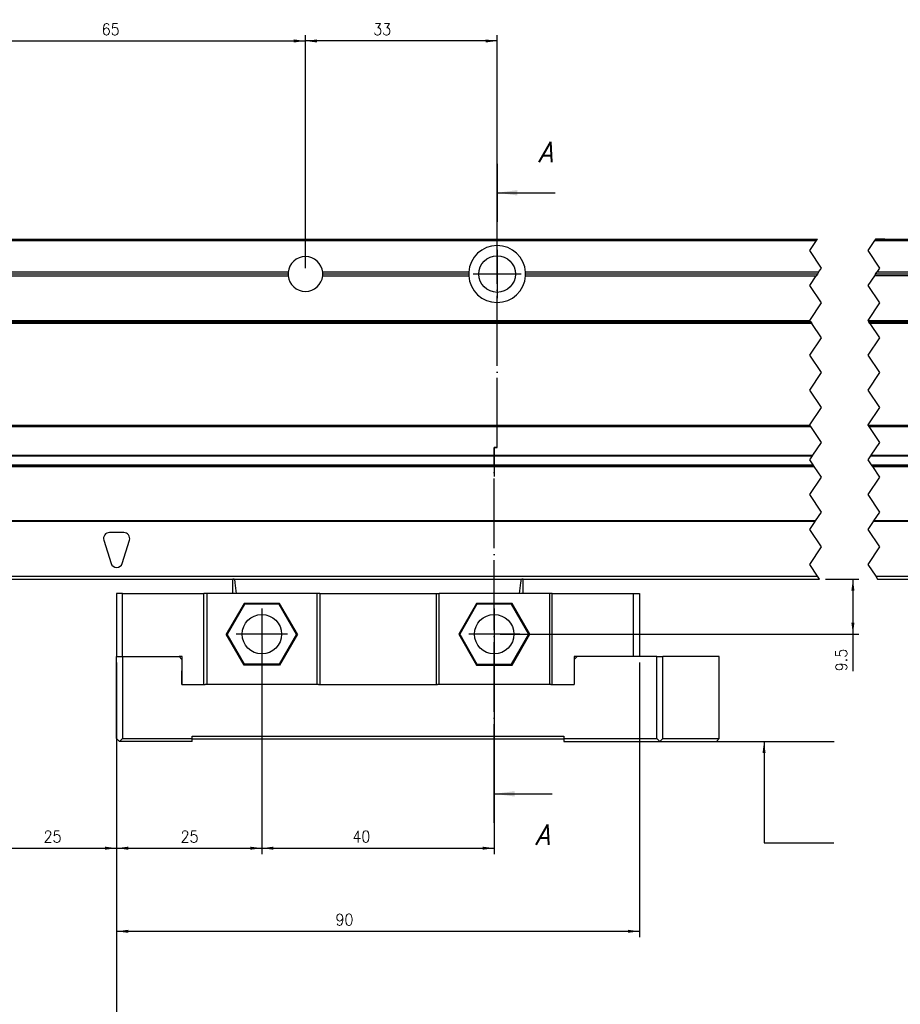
# Model space of a CAD drawing. Header units: inches. Extents: x -381 to 28022, y -418 to 176.
# Tile 6 of 49: x -181 to -29, y -177 to -8. Entities that reach past the tile are written whole.
import ezdxf

# ---------------------------------------------------------------- set-up
doc = ezdxf.new("R2010")
doc.units = ezdxf.units.IN
doc.linetypes.add('DOT_CENTER', pattern=[14, 12, -1, 0, -1])
doc.layers.add('1', color=7, linetype='Continuous')
doc.styles.add('CONVERTER_11', font='txt.shx', dxfattribs={"width": 0.9, "oblique": 15})
doc.styles.add('CONVERTER_12', font='txt.shx', dxfattribs={"width": 0.9})
doc.dimstyles.new('ME10_DIM_18', dxfattribs={"dimtxt": 2, "dimasz": 2, "dimexe": 1, "dimexo": 1, "dimgap": 1, "dimtad": 1, "dimdsep": 46, "dimtxsty": 'CONVERTER_12', "dimsah": 1, "dimcen": 0.09, "dimclrd": 2, "dimclre": 2, "dimclrt": 2, "dimadec": 0, "dimazin": 0, "dimtfac": 1, "dimtdec": 4, "dimtix": 1, "dimtmove": 0, "dimatfit": 3, "dimfxl": 1, "dimtolj": 1, "dimtzin": 0, "dimarcsym": 0})
doc.dimstyles.new('ME10_DIM_20', dxfattribs={"dimtxt": 2, "dimasz": 2, "dimexe": 1, "dimexo": 1, "dimgap": 1, "dimtad": 1, "dimdsep": 46, "dimtxsty": 'CONVERTER_12', "dimsah": 1, "dimcen": 0.09, "dimclrd": 2, "dimclre": 2, "dimclrt": 2, "dimadec": 0, "dimazin": 0, "dimtfac": 1, "dimtdec": 4, "dimtix": 1, "dimtmove": 0, "dimatfit": 3, "dimfxl": 1, "dimtolj": 1, "dimtzin": 0, "dimarcsym": 0})
doc.dimstyles.new('ME10_DIM_21', dxfattribs={"dimtxt": 2, "dimasz": 2, "dimexe": 1, "dimexo": 1, "dimgap": 1, "dimtad": 1, "dimdsep": 46, "dimtxsty": 'CONVERTER_12', "dimsah": 1, "dimcen": 0.09, "dimclrd": 2, "dimclre": 2, "dimclrt": 2, "dimadec": 0, "dimazin": 0, "dimtfac": 1, "dimtdec": 4, "dimtix": 1, "dimtmove": 0, "dimatfit": 3, "dimfxl": 1, "dimtolj": 1, "dimtzin": 0, "dimarcsym": 0})
doc.dimstyles.new('ME10_DIM_22', dxfattribs={"dimtxt": 2, "dimasz": 2, "dimexe": 1, "dimexo": 1, "dimgap": 1, "dimtad": 1, "dimdsep": 46, "dimtxsty": 'CONVERTER_12', "dimsah": 1, "dimcen": 0.09, "dimclrd": 2, "dimclre": 2, "dimclrt": 2, "dimadec": 0, "dimazin": 0, "dimtfac": 1, "dimtdec": 4, "dimtix": 1, "dimtmove": 0, "dimatfit": 3, "dimfxl": 1, "dimtolj": 1, "dimtzin": 0, "dimarcsym": 0})
doc.dimstyles.new('ME10_DIM_24', dxfattribs={"dimtxt": 2, "dimasz": 2, "dimexe": 1, "dimexo": 1, "dimgap": 1, "dimtad": 1, "dimdsep": 46, "dimtxsty": 'CONVERTER_12', "dimsah": 1, "dimcen": 0.09, "dimclrd": 2, "dimclre": 2, "dimclrt": 2, "dimadec": 0, "dimazin": 0, "dimtfac": 1, "dimtdec": 4, "dimtix": 1, "dimtmove": 0, "dimatfit": 3, "dimfxl": 1, "dimtolj": 1, "dimtzin": 0, "dimarcsym": 0})
doc.dimstyles.new('ME10_DIM_25', dxfattribs={"dimtxt": 2, "dimasz": 2, "dimexe": 1, "dimexo": 1, "dimgap": 1, "dimtad": 1, "dimdsep": 46, "dimtxsty": 'CONVERTER_12', "dimsah": 1, "dimcen": 0.09, "dimclrd": 2, "dimclre": 2, "dimclrt": 2, "dimadec": 0, "dimazin": 0, "dimtfac": 1, "dimtdec": 4, "dimtix": 1, "dimtmove": 0, "dimatfit": 3, "dimfxl": 1, "dimtolj": 1, "dimtzin": 0, "dimarcsym": 0})
doc.dimstyles.new('ME10_DIM_26', dxfattribs={"dimtxt": 2, "dimasz": 2, "dimexe": 1, "dimexo": 1, "dimgap": 1, "dimtad": 1, "dimdsep": 46, "dimtxsty": 'CONVERTER_12', "dimsah": 1, "dimcen": 0.09, "dimclrd": 2, "dimclre": 2, "dimclrt": 2, "dimadec": 0, "dimazin": 0, "dimtfac": 1, "dimtdec": 4, "dimtix": 1, "dimtmove": 0, "dimatfit": 3, "dimfxl": 1, "dimtolj": 1, "dimtzin": 0, "dimarcsym": 0})
doc.dimstyles.new('ME10_DIM_48', dxfattribs={"dimtxt": 2, "dimasz": 2, "dimexe": 1, "dimexo": 1, "dimgap": 1, "dimtad": 1, "dimdec": 0, "dimdsep": 46, "dimtxsty": 'CONVERTER_12', "dimsah": 1, "dimcen": 0.09, "dimclrd": 2, "dimclre": 2, "dimclrt": 2, "dimadec": 0, "dimazin": 0, "dimtfac": 1, "dimtdec": 4, "dimtix": 1, "dimtmove": 0, "dimatfit": 3, "dimfxl": 1, "dimtolj": 1, "dimtzin": 0, "dimarcsym": 0})
doc.dimstyles.get("Standard").update_dxf_attribs({"dimtxt": 0.18, "dimasz": 0.18, "dimexe": 0.18, "dimexo": 0.0625, "dimgap": 0.09, "dimtad": 0, "dimtih": 1, "dimtoh": 1, "dimdec": 4, "dimzin": 0, "dimdsep": 46, "dimtxsty": 'Standard', "dimcen": 0.09, "dimadec": 0, "dimazin": 0, "dimtfac": 1, "dimtdec": 4, "dimtofl": 0, "dimtmove": 0, "dimatfit": 3, "dimfxl": 1, "dimtolj": 1, "dimtzin": 0, "dimarcsym": 0})

# ---------------------------------------------------------------- blocks, each defined once
blk = doc.blocks.new('Modulo_izq__K___10', base_point=(-230.87744140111, -109.9277451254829))
at = {"color": 7, "linetype": 'Continuous'}
for p, q in [((-196.8224914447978, -45.52614412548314), (-43.68527465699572, -45.52614412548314)), ((-33.68526657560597, -45.52614293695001), (-12.82249112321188, -45.52614412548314)), ((-33.6519413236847, -45.47614412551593), (-32.12255858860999, -45.47614287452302)), ((-32.07255108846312, -45.52614210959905), (-32.12255858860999, -45.47614287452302)), ((-196.8224914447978, -45.77614412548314), (-43.85194132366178, -45.77614412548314)), ((-33.85194132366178, -45.77614412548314), (-12.82248357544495, -45.77614412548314)), ((-129.2827633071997, -49.93027291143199), (-129.2667728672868, -49.95809918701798)), ((-101.484360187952, -49.84522663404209), (-101.4728399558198, -49.82481317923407)), ((-96.39261930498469, -49.52246758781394), (-96.38310290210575, -49.53467418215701)), ((-134.8074537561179, -51.22614412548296), (-196.8224914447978, -51.22614412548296)), ((-134.8224914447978, -51.52614412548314), (-196.8224914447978, -51.52614340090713)), ((-196.8224914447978, -51.82614267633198), (-134.807453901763, -51.82614267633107)), ((-134.815185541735, -51.31687544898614), (-134.8224914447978, -51.52614412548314)), ((-134.8224914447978, -51.52614412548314), (-134.815185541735, -51.73541258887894)), ((-134.8074537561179, -51.22614412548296), (-134.815185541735, -51.31687544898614)), ((-134.815185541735, -51.73541258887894), (-134.807453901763, -51.82614267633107)), ((-103.7132991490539, -51.22614412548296), (-128.8375291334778, -51.22614412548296)), ((-128.8224914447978, -51.52614412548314), (-128.8375291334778, -51.22614412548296)), ((-128.8375289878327, -51.82614267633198), (-128.8224914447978, -51.52614412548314)), ((-128.8375289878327, -51.82614267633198), (-103.7132992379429, -51.82614267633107)), ((-103.7224914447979, -51.52614412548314), (-128.8224914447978, -51.52614412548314)), ((-103.7132991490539, -51.22614412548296), (-103.7224914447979, -51.52614412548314)), ((-103.7224914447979, -51.52614412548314), (-103.7132992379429, -51.82614267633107)), ((-93.92249144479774, -51.52614412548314), (-93.93168374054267, -51.22614412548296)), ((-43.4852746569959, -51.22614412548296), (-93.93168374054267, -51.22614412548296)), ((-93.93168365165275, -51.82614267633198), (-93.92249144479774, -51.52614412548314)), ((-93.93168365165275, -51.82614267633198), (-43.88527369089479, -51.82614267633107)), ((-43.6852741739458, -51.52614340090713), (-93.92249144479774, -51.52614412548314)), ((-12.82249482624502, -51.82614267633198), (-33.88527369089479, -51.82614267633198)), ((-12.82249056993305, -51.52614340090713), (-33.6852741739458, -51.52614340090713)), ((-12.82248620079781, -51.22614412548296), (-33.4852746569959, -51.22614412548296)), ((-129.2665253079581, -53.09372335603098), (-129.2829617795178, -53.12228820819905)), ((-101.2529491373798, -53.52927929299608), (-101.2611424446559, -53.51878777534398)), ((-196.8224914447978, -59.5261436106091), (-44.98374948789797, -59.5261436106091)), ((-196.8224914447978, -59.7761436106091), (-44.817082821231, -59.7761436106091)), ((-44.65041615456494, -60.0261436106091), (-196.8224914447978, -60.0261436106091)), ((-34.98374948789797, -59.5261436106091), (-12.82250142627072, -59.5261436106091)), ((-34.817082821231, -59.7761436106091), (-12.82248789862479, -59.7761436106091)), ((-12.82249505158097, -60.0261436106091), (-34.65041615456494, -60.0261436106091)), ((-196.8224914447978, -77.5261436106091), (-44.98374948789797, -77.5261436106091)), ((-196.8224914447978, -77.7761436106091), (-44.817082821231, -77.7761436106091)), ((-34.98374948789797, -77.5261436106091), (-12.82250142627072, -77.5261436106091)), ((-34.817082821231, -77.7761436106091), (-12.82248789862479, -77.7761436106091)), ((-196.8224914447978, -82.72962818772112), (-44.48759736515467, -82.72962818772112)), ((-196.8224914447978, -82.82046831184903), (-44.54815744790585, -82.82046831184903)), ((-34.54815744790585, -82.82046831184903), (-12.82249818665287, -82.82046831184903)), ((-34.48759736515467, -82.72962818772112), (-12.82249651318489, -82.72962818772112)), ((-44.31567382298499, -84.52825926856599), (-196.822509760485, -84.52825926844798)), ((-196.8224914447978, -84.36910425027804), (-44.42177572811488, -84.36910425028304)), ((-196.8224914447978, -84.65081547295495), (-44.23396824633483, -84.65081547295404)), ((-34.42177572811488, -84.36910425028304), (-12.82248429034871, -84.36910425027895)), ((-34.31562476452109, -84.52825926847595), (-12.82250938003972, -84.52825926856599)), ((-34.23396824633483, -84.65081547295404), (-12.82249963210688, -84.65081547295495)), ((-44.01583450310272, -94.02198389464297), (-196.8224914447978, -94.02198389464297)), ((-44.07720167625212, -94.11403465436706), (-196.8224914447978, -94.11403465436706)), ((-12.82249760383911, -94.11403465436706), (-34.07720167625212, -94.11403465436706)), ((-12.82249010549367, -94.02198389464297), (-34.01583450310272, -94.02198389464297)), ((-163.0724914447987, -96.02614361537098), (-165.5724914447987, -96.02614361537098)), ((-166.526971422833, -97.32441860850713), (-165.276971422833, -101.3244186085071)), ((-163.3680114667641, -101.3244186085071), (-162.1180114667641, -97.32441860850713)), ((-196.8224914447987, -103.526143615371), (-43.65041615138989, -103.526143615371)), ((-196.8224914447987, -104.0261436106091), (-43.317082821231, -104.0261436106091)), ((-33.65041615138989, -103.526143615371), (-12.57249460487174, -103.5261440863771)), ((-33.317082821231, -104.0261436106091), (-10.82249144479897, -104.0261436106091))]:
    blk.add_line(p, q, dxfattribs=at)
at = {"color": 2, "linetype": 'DOT_CENTER'}
for p, q in [((-43.85194132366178, -45.77614412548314), (-43.68527465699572, -45.52614412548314)), ((-33.68526657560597, -45.52614293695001), (-33.85194132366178, -45.77614412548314)), ((-33.68526657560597, -45.52614293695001), (-33.6519413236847, -45.47614412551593)), ((-45.00117856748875, -47.49999999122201), (-43.85194132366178, -45.77614412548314)), ((-33.85194132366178, -45.77614412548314), (-35.00117856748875, -47.49999999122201)), ((-43.00117856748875, -50.49999999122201), (-45.00117856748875, -47.49999999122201)), ((-35.00117856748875, -47.49999999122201), (-33.00117856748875, -50.49999999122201)), ((-43.4852746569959, -51.22614412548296), (-43.00117856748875, -50.49999999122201)), ((-33.00117856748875, -50.49999999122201), (-33.4852746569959, -51.22614412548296)), ((-45.00117856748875, -53.49999999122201), (-43.88527369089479, -51.82614267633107)), ((-43.6852741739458, -51.52614340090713), (-43.88527369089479, -51.82614267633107)), ((-43.4852746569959, -51.22614412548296), (-43.6852741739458, -51.52614340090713)), ((-33.88527369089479, -51.82614267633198), (-35.00117856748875, -53.49999999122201)), ((-33.6852741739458, -51.52614340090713), (-33.88527369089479, -51.82614267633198)), ((-33.6852741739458, -51.52614340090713), (-33.4852746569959, -51.22614412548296)), ((-43.00117856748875, -56.49999999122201), (-45.00117856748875, -53.49999999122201)), ((-35.00117856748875, -53.49999999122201), (-33.00117856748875, -56.49999999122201)), ((-45.00117856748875, -59.49999999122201), (-43.00117856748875, -56.49999999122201)), ((-33.00117856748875, -56.49999999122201), (-35.00117856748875, -59.49999999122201)), ((-44.98374948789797, -59.5261436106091), (-45.00117856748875, -59.49999999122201)), ((-44.817082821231, -59.7761436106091), (-44.98374948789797, -59.5261436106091)), ((-44.817082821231, -59.7761436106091), (-44.65041615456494, -60.0261436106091)), ((-43.00117856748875, -62.49999999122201), (-44.65041615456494, -60.0261436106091)), ((-35.00117856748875, -59.49999999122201), (-34.98374948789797, -59.5261436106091)), ((-34.98374948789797, -59.5261436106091), (-34.817082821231, -59.7761436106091)), ((-34.65041615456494, -60.0261436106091), (-34.817082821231, -59.7761436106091)), ((-34.65041615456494, -60.0261436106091), (-33.00117856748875, -62.49999999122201)), ((-45.00117856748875, -65.49999999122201), (-43.00117856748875, -62.49999999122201)), ((-33.00117856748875, -62.49999999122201), (-35.00117856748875, -65.49999999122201)), ((-43.00117856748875, -68.49999999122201), (-45.00117856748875, -65.49999999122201)), ((-35.00117856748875, -65.49999999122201), (-33.00117856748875, -68.49999999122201)), ((-45.00117856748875, -71.49999999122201), (-43.00117856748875, -68.49999999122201)), ((-33.00117856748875, -68.49999999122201), (-35.00117856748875, -71.49999999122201)), ((-43.00117856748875, -74.49999999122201), (-45.00117856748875, -71.49999999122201)), ((-35.00117856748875, -71.49999999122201), (-33.00117856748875, -74.49999999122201)), ((-45.00117856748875, -77.49999999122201), (-43.00117856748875, -74.49999999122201)), ((-33.00117856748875, -74.49999999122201), (-35.00117856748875, -77.49999999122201)), ((-44.98374948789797, -77.5261436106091), (-45.00117856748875, -77.49999999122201)), ((-44.817082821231, -77.7761436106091), (-44.98374948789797, -77.5261436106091)), ((-43.00117856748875, -80.49999999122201), (-44.817082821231, -77.7761436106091)), ((-35.00117856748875, -77.49999999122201), (-34.98374948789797, -77.5261436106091)), ((-34.98374948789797, -77.5261436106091), (-34.817082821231, -77.7761436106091)), ((-34.817082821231, -77.7761436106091), (-33.00117856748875, -80.49999999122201)), ((-44.48759736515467, -82.72962818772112), (-43.00117856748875, -80.49999999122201)), ((-33.00117856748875, -80.49999999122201), (-34.48759736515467, -82.72962818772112)), ((-45.00117856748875, -83.49999999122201), (-44.54815744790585, -82.82046831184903)), ((-44.54815744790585, -82.82046831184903), (-44.48759736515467, -82.72962818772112)), ((-34.54815744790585, -82.82046831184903), (-35.00117856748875, -83.49999999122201)), ((-34.48759736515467, -82.72962818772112), (-34.54815744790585, -82.82046831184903)), ((-44.42177572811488, -84.36910425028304), (-45.00117856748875, -83.49999999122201)), ((-44.31567382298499, -84.52825926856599), (-44.42177572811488, -84.36910425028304)), ((-44.31567382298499, -84.52825926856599), (-44.30737304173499, -84.54060935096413)), ((-44.30737304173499, -84.54060935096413), (-44.23396824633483, -84.65081547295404)), ((-43.00117856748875, -86.49999999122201), (-44.23396824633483, -84.65081547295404)), ((-35.00117856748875, -83.49999999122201), (-34.42177572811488, -84.36910425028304)), ((-34.42177572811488, -84.36910425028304), (-34.31562476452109, -84.52825926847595)), ((-34.29638671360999, -84.557077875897), (-34.31562476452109, -84.52825926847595)), ((-34.23396824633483, -84.65081547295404), (-34.29638671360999, -84.557077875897)), ((-34.23396824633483, -84.65081547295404), (-33.00117856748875, -86.49999999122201)), ((-45.00117856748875, -89.49999999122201), (-43.00117856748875, -86.49999999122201)), ((-33.00117856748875, -86.49999999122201), (-35.00117856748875, -89.49999999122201)), ((-43.00117856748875, -92.49999999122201), (-45.00117856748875, -89.49999999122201)), ((-35.00117856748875, -89.49999999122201), (-33.00117856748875, -92.49999999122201)), ((-44.01583450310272, -94.02198389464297), (-43.00117856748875, -92.49999999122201)), ((-33.00117856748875, -92.49999999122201), (-34.01583450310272, -94.02198389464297)), ((-45.00117856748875, -95.49999999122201), (-44.07720167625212, -94.11403465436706)), ((-44.01583450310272, -94.02198389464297), (-44.07720167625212, -94.11403465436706)), ((-34.07720167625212, -94.11403465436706), (-35.00117856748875, -95.49999999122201)), ((-34.07720167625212, -94.11403465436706), (-34.01583450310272, -94.02198389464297)), ((-43.00117856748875, -98.49999999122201), (-45.00117856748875, -95.49999999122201)), ((-35.00117856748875, -95.49999999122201), (-33.00117856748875, -98.49999999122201)), ((-45.00117856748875, -101.499999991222), (-43.00117856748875, -98.49999999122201)), ((-33.00117856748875, -98.49999999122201), (-35.00117856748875, -101.499999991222)), ((-43.65041615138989, -103.526143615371), (-45.00117856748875, -101.499999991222)), ((-35.00117856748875, -101.499999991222), (-33.65041615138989, -103.526143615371)), ((-43.317082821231, -104.0261436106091), (-43.65041615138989, -103.526143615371)), ((-33.65041615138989, -103.526143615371), (-33.317082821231, -104.0261436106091))]:
    blk.add_line(p, q, dxfattribs=at)
at = {"color": 7, "linetype": 'Continuous'}
blk.add_circle((-98.82249144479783, -51.52614412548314), 3.14999999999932, dxfattribs=at)
for centre, radius, start, end in [((-98.82249144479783, -51.52614412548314), 4.900000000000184, 3.51010010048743, 176.4898998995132), ((-131.8224914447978, -51.52614412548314), 3.000000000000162, 5.73917047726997, 174.2608295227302), ((-131.8224914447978, -51.52614412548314), 3.000000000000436, 185.7391426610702, 354.2608573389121), ((-98.82249144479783, -51.52614412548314), 4.899999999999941, 183.5100831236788, 356.4899168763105), ((-165.5724914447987, -97.02614361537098), 1, 90, 197.3540246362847), ((-163.0724914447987, -97.02614361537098), 0.9999999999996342, 342.6459753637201, 90), ((-164.3224914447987, -101.026143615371), 0.9999999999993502, 197.3540246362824, 342.6459753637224)]:
    blk.add_arc(centre, radius, start, end, dxfattribs=at)
at = {"layer": '1', "color": 2, "linetype": 'DOT_CENTER'}
for p, q in [((-98.82249144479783, -47.37614412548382), (-98.82249144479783, -55.67614412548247)), ((-94.67249144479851, -51.52614412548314), (-102.9724914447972, -51.52614412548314))]:
    blk.add_line(p, q, dxfattribs=at)
blk = doc.blocks.new('CABEZA__12', base_point=(-164.3246459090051, -131.973849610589))
at = {"color": 7, "linetype": 'Continuous'}
for p, q in [((-144.322509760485, -104.6655368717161), (-144.3224917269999, -104.0261494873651)), ((-144.3224914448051, -106.5261436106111), (-144.322509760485, -104.6655368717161)), ((-144.300048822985, -104.033914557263), (-144.3112691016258, -104.0261482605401)), ((-144.231689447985, -104.0421848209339), (-144.300048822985, -104.033914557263)), ((-144.145751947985, -104.0363864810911), (-144.231689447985, -104.0421848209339)), ((-144.12451171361, -104.033685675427), (-144.145751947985, -104.0363864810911)), ((-144.0776684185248, -104.026142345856), (-144.12451171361, -104.033685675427)), ((-143.91601561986, -104.6654148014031), (-143.9984682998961, -104.0261494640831)), ((-143.6749933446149, -106.526143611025), (-143.91601561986, -104.6654148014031)), ((-94.96998954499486, -106.526143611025), (-94.72900390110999, -104.6651706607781)), ((-94.72900390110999, -104.6651706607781), (-94.64651564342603, -104.0261494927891)), ((-94.52050780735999, -104.0337009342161), (-94.56737174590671, -104.026142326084)), ((-94.49926757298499, -104.0363864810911), (-94.52050780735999, -104.0337009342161)), ((-94.34497069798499, -104.033914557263), (-94.49926757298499, -104.0363864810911)), ((-94.33373025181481, -104.026148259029), (-94.34497069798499, -104.033914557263)), ((-94.32250976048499, -104.6652927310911), (-94.32249172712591, -104.0261494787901)), ((-94.32249144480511, -106.5261436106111), (-94.32250976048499, -104.6652927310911)), ((-163.322491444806, -106.5261436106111), (-164.322491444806, -106.5261436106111)), ((-164.322491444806, -106.5261436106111), (-164.322491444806, -117.3738496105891)), ((-163.322491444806, -117.3738496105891), (-163.322491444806, -106.5261436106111)), ((-163.322491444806, -106.5261436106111), (-149.322491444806, -106.5261436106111)), ((-149.322491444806, -122.1738496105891), (-149.322491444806, -106.5261436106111)), ((-148.822491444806, -106.5261436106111), (-149.322491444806, -106.5261436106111)), ((-148.822491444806, -106.5261436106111), (-148.822491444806, -122.1738496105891)), ((-129.822491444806, -106.5261436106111), (-148.822491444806, -106.5261436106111)), ((-129.822491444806, -122.1738496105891), (-129.822491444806, -106.5261436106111)), ((-129.322491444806, -106.5261436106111), (-129.822491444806, -106.5261436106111)), ((-129.322491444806, -106.5261436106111), (-129.322491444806, -122.1738496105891)), ((-129.322491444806, -106.5261436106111), (-109.322491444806, -106.5261436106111)), ((-109.322491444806, -106.5261436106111), (-109.322491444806, -122.1738496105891)), ((-109.322491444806, -106.5261436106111), (-108.822491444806, -106.5261436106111)), ((-108.822491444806, -122.1738496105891), (-108.822491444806, -106.5261436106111)), ((-89.82249144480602, -106.5261436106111), (-108.822491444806, -106.5261436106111)), ((-89.82249144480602, -106.5261436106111), (-89.82249144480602, -122.1738496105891)), ((-89.32249144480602, -106.5261436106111), (-89.82249144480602, -106.5261436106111)), ((-89.32249144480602, -122.1738496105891), (-89.32249144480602, -106.5261436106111)), ((-89.32249144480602, -106.5261436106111), (-75.32249144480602, -106.5261436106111)), ((-75.32249144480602, -117.3738496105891), (-75.32249144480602, -106.5261436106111)), ((-75.32249144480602, -106.5261436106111), (-74.32249144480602, -106.5261436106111)), ((-74.32249144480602, -106.5261436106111), (-74.32249144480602, -117.3738496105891)), ((-142.3840566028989, -108.221063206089), (-145.4456217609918, -113.523849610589)), ((-142.2958453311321, -108.3738496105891), (-145.2691992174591, -113.523849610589)), ((-136.2609262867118, -108.221063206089), (-142.3840566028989, -108.221063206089)), ((-142.2958453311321, -108.3738496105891), (-142.3840566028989, -108.221063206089)), ((-136.349137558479, -108.3738496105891), (-142.2958453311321, -108.3738496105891)), ((-136.349137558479, -108.3738496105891), (-136.2609262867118, -108.221063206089)), ((-133.3757836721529, -113.523849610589), (-136.349137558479, -108.3738496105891)), ((-133.1993611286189, -113.523849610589), (-136.2609262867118, -108.221063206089)), ((-102.3840566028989, -108.221063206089), (-105.4456217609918, -113.523849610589)), ((-102.2958453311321, -108.3738496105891), (-105.2691992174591, -113.523849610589)), ((-102.2958453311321, -108.3738496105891), (-102.3840566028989, -108.221063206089)), ((-96.26092628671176, -108.221063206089), (-102.3840566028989, -108.221063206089)), ((-96.34913755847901, -108.3738496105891), (-102.2958453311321, -108.3738496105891)), ((-96.34913755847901, -108.3738496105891), (-96.26092628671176, -108.221063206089)), ((-93.37578367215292, -113.523849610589), (-96.34913755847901, -108.3738496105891)), ((-93.19936112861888, -113.523849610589), (-96.26092628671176, -108.221063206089)), ((-145.2691992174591, -113.523849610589), (-145.4456217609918, -113.523849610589)), ((-142.3840566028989, -118.826636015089), (-145.4456217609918, -113.523849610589)), ((-142.2958453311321, -118.6738496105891), (-145.2691992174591, -113.523849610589)), ((-133.3757836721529, -113.523849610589), (-136.349137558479, -118.6738496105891)), ((-133.1993611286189, -113.523849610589), (-136.2609262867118, -118.826636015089)), ((-133.3757836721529, -113.523849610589), (-133.1993611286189, -113.523849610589)), ((-105.2691992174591, -113.523849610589), (-105.4456217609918, -113.523849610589)), ((-105.4456217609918, -113.523849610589), (-102.3840566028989, -118.826636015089)), ((-105.2691992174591, -113.523849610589), (-102.2958453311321, -118.6738496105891)), ((-96.34913755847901, -118.6738496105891), (-93.37578367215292, -113.523849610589)), ((-96.26092628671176, -118.826636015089), (-93.19936112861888, -113.523849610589)), ((-93.37578367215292, -113.523849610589), (-93.19936112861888, -113.523849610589)), ((-164.3246459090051, -131.473849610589), (-164.322491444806, -117.3738496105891)), ((-164.322491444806, -117.3738496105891), (-163.322491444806, -117.3738496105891)), ((-163.322491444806, -117.3738496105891), (-163.3246459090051, -131.473849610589)), ((-163.322491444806, -117.3738496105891), (-153.5746459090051, -117.3738496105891)), ((-153.0746459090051, -117.8738496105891), (-153.5746459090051, -117.3738496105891)), ((-153.072491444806, -117.3738496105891), (-153.5746459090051, -117.3738496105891)), ((-153.0746459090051, -122.1738496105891), (-153.072491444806, -117.3738496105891)), ((-153.0746459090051, -117.8738496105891), (-153.0746459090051, -122.1738496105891)), ((-85.07464590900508, -117.3738496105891), (-85.57464590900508, -117.8738496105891)), ((-85.57249144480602, -117.3738496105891), (-85.57464590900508, -117.8738496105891)), ((-85.57464590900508, -117.8738496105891), (-85.57464590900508, -122.1738496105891)), ((-85.07464590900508, -117.3738496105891), (-85.57249144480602, -117.3738496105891)), ((-71.32180152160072, -117.3738496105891), (-85.07464590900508, -117.3738496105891)), ((-71.32180152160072, -131.473849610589), (-71.32180152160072, -117.3738496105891)), ((-71.32180152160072, -117.3738496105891), (-70.32180152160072, -117.3738496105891)), ((-70.32180152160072, -131.473849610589), (-70.32180152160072, -117.3738496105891)), ((-60.57680037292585, -117.3738496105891), (-70.32180152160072, -117.3738496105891)), ((-60.57680037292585, -131.473849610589), (-60.57680037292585, -117.3738496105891)), ((-142.3840566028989, -118.826636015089), (-142.2958453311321, -118.6738496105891)), ((-136.2609262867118, -118.826636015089), (-142.3840566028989, -118.826636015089)), ((-136.349137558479, -118.6738496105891), (-142.2958453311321, -118.6738496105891)), ((-136.2609262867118, -118.826636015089), (-136.349137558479, -118.6738496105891)), ((-102.2958453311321, -118.6738496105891), (-102.3840566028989, -118.826636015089)), ((-102.3840566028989, -118.826636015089), (-96.26092628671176, -118.826636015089)), ((-102.2958453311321, -118.6738496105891), (-96.34913755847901, -118.6738496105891)), ((-96.34913755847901, -118.6738496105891), (-96.26092628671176, -118.826636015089)), ((-153.0746459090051, -122.1738496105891), (-149.0724914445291, -122.1738496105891)), ((-148.822491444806, -122.1738496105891), (-149.0724914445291, -122.1738496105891)), ((-129.822491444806, -122.1738496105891), (-148.822491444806, -122.1738496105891)), ((-129.5724914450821, -122.1738496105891), (-129.822491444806, -122.1738496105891)), ((-129.5724914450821, -122.1738496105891), (-109.0724914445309, -122.1738496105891)), ((-108.822491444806, -122.1738496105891), (-109.0724914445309, -122.1738496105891)), ((-89.82249144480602, -122.1738496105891), (-108.822491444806, -122.1738496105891)), ((-89.57249144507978, -122.1738496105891), (-89.82249144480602, -122.1738496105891)), ((-89.57249144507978, -122.1738496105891), (-85.57464590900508, -122.1738496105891)), ((-164.3246459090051, -131.473849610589), (-163.8246459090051, -131.973849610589)), ((-163.8246459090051, -131.973849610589), (-163.3246459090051, -131.473849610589)), ((-151.3235686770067, -131.973849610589), (-163.8246459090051, -131.973849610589)), ((-163.3246459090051, -131.473849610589), (-151.3235686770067, -131.473849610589)), ((-151.3235686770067, -131.473849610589), (-151.3235686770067, -131.0738496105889)), ((-151.3235686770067, -131.0738496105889), (-87.32464590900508, -131.0738496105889)), ((-151.3235686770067, -131.973849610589), (-151.3235686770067, -131.473849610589)), ((-87.32464590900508, -131.5738496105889), (-151.3235686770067, -131.5738496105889)), ((-87.32464590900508, -131.0738496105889), (-87.32464590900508, -131.473849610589)), ((-87.32464590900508, -131.473849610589), (-71.32180152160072, -131.473849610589)), ((-87.32464590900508, -131.473849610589), (-87.32464590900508, -131.973849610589)), ((-87.32464590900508, -131.973849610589), (-70.82180152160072, -131.973849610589)), ((-71.32180152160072, -131.473849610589), (-70.82180152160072, -131.973849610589)), ((-70.32180152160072, -131.473849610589), (-70.82180152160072, -131.973849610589)), ((-70.82180152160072, -131.973849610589), (-61.07680037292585, -131.973849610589)), ((-70.32180152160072, -131.473849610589), (-60.57680037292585, -131.473849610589)), ((-60.57680037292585, -131.473849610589), (-61.07680037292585, -131.973849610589))]:
    blk.add_line(p, q, dxfattribs=at)
for centre, radius in [((-139.3224914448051, -113.523849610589), 3.39999999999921), ((-99.32249144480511, -113.523849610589), 3.399999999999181)]:
    blk.add_circle(centre, radius, dxfattribs=at)
at = {"layer": '1', "color": 2, "linetype": 'DOT_CENTER'}
for p, q in [((-139.3224914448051, -109.1238496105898), (-139.3224914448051, -117.9238496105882)), ((-99.32249144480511, -109.1238496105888), (-99.32249144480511, -117.9238496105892)), ((-134.9224914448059, -113.523849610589), (-143.7224914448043, -113.523849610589)), ((-94.92249144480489, -113.523849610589), (-103.7224914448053, -113.523849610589))]:
    blk.add_line(p, q, dxfattribs=at)
blk = doc.blocks.new('F-270__14', base_point=(-230.87744140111, -131.973849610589))
for name, p in [('Modulo_izq__K___10', (-230.87744140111, -109.9277451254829)), ('CABEZA__12', (-164.3246459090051, -131.973849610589))]:
    blk.add_blockref(name, p)
blk = doc.blocks.new('*D127')
at = {"layer": '1', "color": 2, "linetype": 'Continuous'}
for p, q in [((-42.317082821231, -104.0261436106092), (-36.57808634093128, -104.0261436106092)), ((-37.57808634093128, -104.0261436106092), (-37.57808634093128, -113.523849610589)), ((-98.32249144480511, -113.523849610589), (-36.57808634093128, -113.523849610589)), ((-37.57808634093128, -113.523849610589), (-37.57808634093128, -119.8883136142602))]:
    blk.add_line(p, q, dxfattribs=at)
at = {"layer": '1', "color": 2}
for points in [[(-37.31478134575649, -106.0261436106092), (-37.84139133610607, -106.0261436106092), (-37.57808634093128, -104.0261436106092)], [(-37.84139133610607, -111.523849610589), (-37.31478134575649, -111.523849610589), (-37.57808634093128, -113.523849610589)]]:
    blk.add_solid(points, dxfattribs=at)
at = {"layer": '1', "color": 2, "insert": (-38.57808634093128, -119.8883136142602), "char_height": 2, "attachment_point": 7, "rotation": 90, "line_spacing_factor": 0.60024009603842, "style": 'CONVERTER_12'}
blk.add_mtext('9.5', dxfattribs=at)
blk = doc.blocks.new('*D129')
at = {"layer": '1', "color": 2, "linetype": 'Continuous'}
for p, q in [((-164.3224914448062, -118.3738496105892), (-164.3224914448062, -165.6638684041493)), ((-74.32249144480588, -118.3738496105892), (-74.32249144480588, -165.6638684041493)), ((-164.3224914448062, -164.6638684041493), (-74.32249144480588, -164.6638684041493))]:
    blk.add_line(p, q, dxfattribs=at)
at = {"layer": '1', "color": 2}
for points in [[(-162.3224914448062, -164.4005634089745), (-162.3224914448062, -164.9271733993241), (-164.3224914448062, -164.6638684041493)], [(-76.32249144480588, -164.9271733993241), (-76.32249144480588, -164.4005634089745), (-74.32249144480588, -164.6638684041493)]]:
    blk.add_solid(points, dxfattribs=at)
at = {"layer": '1', "color": 2, "insert": (-126.6489087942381, -163.6638684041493), "char_height": 2, "attachment_point": 7, "rotation": 0.00013888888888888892, "line_spacing_factor": 0.60024009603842, "style": 'CONVERTER_12'}
blk.add_mtext('90', dxfattribs=at)
blk = doc.blocks.new('*D130')
at = {"layer": '1', "color": 2, "linetype": 'Continuous'}
for p, q in [((-139.3224914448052, -114.5238496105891), (-139.3224914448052, -151.3579692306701)), ((-99.32249144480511, -114.523849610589), (-99.32249144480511, -151.3579692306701)), ((-139.3224914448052, -150.3579692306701), (-99.32249144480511, -150.3579692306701))]:
    blk.add_line(p, q, dxfattribs=at)
at = {"layer": '1', "color": 2}
for points in [[(-137.3224914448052, -150.0946642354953), (-137.3224914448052, -150.6212742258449), (-139.3224914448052, -150.3579692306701)], [(-101.3224914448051, -150.6212742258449), (-101.3224914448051, -150.0946642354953), (-99.32249144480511, -150.3579692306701)]]:
    blk.add_solid(points, dxfattribs=at)
at = {"layer": '1', "color": 2, "insert": (-123.7376584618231, -149.3579692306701), "char_height": 2, "attachment_point": 7, "rotation": 0.00013888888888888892, "line_spacing_factor": 0.60024009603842, "style": 'CONVERTER_12'}
blk.add_mtext('40', dxfattribs=at)
blk = doc.blocks.new('*D131')
at = {"layer": '1', "color": 2, "linetype": 'Continuous'}
for p, q in [((-139.3224914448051, -114.5238496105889), (-139.3224914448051, -151.3579692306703)), ((-164.3246459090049, -132.473849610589), (-164.3246459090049, -151.3579692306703)), ((-164.3246459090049, -150.3579692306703), (-139.3224914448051, -150.3579692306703))]:
    blk.add_line(p, q, dxfattribs=at)
at = {"layer": '1', "color": 2}
for points in [[(-162.3246459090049, -150.0946642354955), (-162.3246459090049, -150.6212742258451), (-164.3246459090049, -150.3579692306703)], [(-141.3224914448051, -150.6212742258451), (-141.3224914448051, -150.0946642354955), (-139.3224914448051, -150.3579692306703)]]:
    blk.add_solid(points, dxfattribs=at)
at = {"layer": '1', "color": 2, "insert": (-153.3235686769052, -149.3579692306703), "char_height": 2, "attachment_point": 7, "rotation": 0.00013888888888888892, "line_spacing_factor": 0.60024009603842, "style": 'CONVERTER_12'}
blk.add_mtext('25', dxfattribs=at)
blk = doc.blocks.new('*D133')
at = {"layer": '1', "color": 2, "linetype": 'Continuous'}
for p, q in [((-189.3224914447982, -110.9277451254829), (-189.3224914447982, -151.3579692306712)), ((-164.3246459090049, -132.473849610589), (-164.3246459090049, -151.3579692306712)), ((-189.3224914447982, -150.3579692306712), (-164.3246459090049, -150.3579692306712))]:
    blk.add_line(p, q, dxfattribs=at)
at = {"layer": '1', "color": 2}
for points in [[(-187.3224914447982, -150.0946642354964), (-187.3224914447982, -150.621274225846), (-189.3224914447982, -150.3579692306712)], [(-166.3246459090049, -150.621274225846), (-166.3246459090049, -150.0946642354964), (-164.3246459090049, -150.3579692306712)]]:
    blk.add_solid(points, dxfattribs=at)
at = {"layer": '1', "color": 2, "insert": (-176.9028548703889, -149.3579692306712), "char_height": 2, "attachment_point": 7, "rotation": 0.00013888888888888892, "line_spacing_factor": 0.60024009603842, "style": 'CONVERTER_12'}
blk.add_mtext('25', dxfattribs=at)
blk = doc.blocks.new('*D134')
at = {"layer": '1', "color": 2, "linetype": 'Continuous'}
for p, q in [((-196.8224914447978, -44.52614412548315), (-196.8224914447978, -10.40681411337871)), ((-196.8224914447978, -11.40681411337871), (-131.8224914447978, -11.40681411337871)), ((-131.8224914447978, -50.52614412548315), (-131.8224914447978, -10.40681411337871))]:
    blk.add_line(p, q, dxfattribs=at)
at = {"layer": '1', "color": 2}
for points in [[(-194.8224914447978, -11.14350911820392), (-194.8224914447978, -11.6701191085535), (-196.8224914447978, -11.40681411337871)], [(-133.8224914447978, -11.6701191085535), (-133.8224914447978, -11.14350911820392), (-131.8224914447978, -11.40681411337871)]]:
    blk.add_solid(points, dxfattribs=at)
at = {"layer": '1', "color": 2, "insert": (-166.8889233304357, -10.40681411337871), "char_height": 2, "attachment_point": 7, "rotation": 0.00013888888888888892, "line_spacing_factor": 0.60024009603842, "style": 'CONVERTER_12'}
blk.add_mtext('65', dxfattribs=at)
blk = doc.blocks.new('*D135')
at = {"layer": '1', "color": 2, "linetype": 'Continuous'}
for p, q in [((-131.8224914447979, -50.52614412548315), (-131.8224914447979, -10.40681411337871)), ((-98.82249144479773, -11.40681411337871), (-131.8224914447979, -11.40681411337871)), ((-98.82249144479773, -50.52614412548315), (-98.82249144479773, -10.40681411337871))]:
    blk.add_line(p, q, dxfattribs=at)
at = {"layer": '1', "color": 2}
for points in [[(-129.8224914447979, -11.14350911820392), (-129.8224914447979, -11.6701191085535), (-131.8224914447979, -11.40681411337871)], [(-100.8224914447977, -11.6701191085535), (-100.8224914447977, -11.14350911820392), (-98.82249144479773, -11.40681411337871)]]:
    blk.add_solid(points, dxfattribs=at)
at = {"layer": '1', "color": 2, "insert": (-120.1523734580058, -10.40681411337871), "char_height": 2, "attachment_point": 7, "rotation": 0.00013888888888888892, "line_spacing_factor": 0.60024009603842, "style": 'CONVERTER_12'}
blk.add_mtext('33', dxfattribs=at)
blk = doc.blocks.new('*D155')
at = {"layer": '1', "color": 2, "linetype": 'Continuous'}
for p, q in [((-164.324645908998, -132.4738496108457), (-164.324645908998, -208.2878645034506)), ((-144.3192682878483, -193.6909571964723), (-144.3192682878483, -208.2878645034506)), ((-164.324645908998, -207.2878645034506), (-175.9221610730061, -207.2878645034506)), ((-144.3192682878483, -207.2878645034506), (-164.324645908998, -207.2878645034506))]:
    blk.add_line(p, q, dxfattribs=at)
at = {"layer": '1', "color": 2}
for points in [[(-162.324645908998, -207.0245595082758), (-162.324645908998, -207.5511694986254), (-164.324645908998, -207.2878645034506)], [(-146.3192682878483, -207.5511694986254), (-146.3192682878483, -207.0245595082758), (-144.3192682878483, -207.2878645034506)]]:
    blk.add_solid(points, dxfattribs=at)
at = {"layer": '1', "color": 2, "insert": (-175.9221610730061, -206.2878645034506), "char_height": 2, "attachment_point": 7, "rotation": 0.00013888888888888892, "line_spacing_factor": 0.60024009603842, "style": 'CONVERTER_12'}
blk.add_mtext('20', dxfattribs=at)
blk = doc.blocks.new('A-A__5', base_point=(-1.4e-13, 0))
at = {"layer": '1', "color": 2, "linetype": 'DOT_CENTER'}
for p, q in [((-98.82249144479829, -81.40093956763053), (-98.82249144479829, -37.5436429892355)), ((-99.32249144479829, -140.999339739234), (-99.32249144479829, -81.40093956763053)), ((-99.32249144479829, -81.40093956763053), (-98.82249144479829, -81.40093956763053))]:
    blk.add_line(p, q, dxfattribs=at)
at = {"layer": '1', "color": 7}
for points in [[(-95.32249144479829, -37.08285924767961), (-95.32249144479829, -38.00442673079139), (-98.82249144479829, -37.5436429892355)], [(-95.82249144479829, -140.5385559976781), (-95.82249144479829, -141.4601234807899), (-99.32249144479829, -140.999339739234)]]:
    blk.add_solid(points, dxfattribs=at)
at = {"layer": '1', "color": 7, "char_height": 3.5, "attachment_point": 5, "line_spacing_factor": 1.20048019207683, "style": 'CONVERTER_11'}
for insert in [(-90.57249144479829, -30.5436429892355), (-91.07249144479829, -147.999339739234)]:
    blk.add_mtext('A', dxfattribs=dict(at, insert=insert))
at = {"layer": '1', "color": 7, "linetype": 'Continuous', "has_arrowhead": 0}
for points in [[(-98.82249144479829, -32.5436429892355), (-98.82249144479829, -37.5436429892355)], [(-98.82249144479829, -37.5436429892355), (-98.82249144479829, -42.5436429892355)], [(-98.82249144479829, -37.5436429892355), (-88.82249144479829, -37.5436429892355)], [(-98.82249144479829, -81.40093956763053), (-98.82249144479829, -76.40093956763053)], [(-98.82249144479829, -81.40093956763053), (-99.32249144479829, -81.40093956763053)], [(-99.32249144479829, -81.40093956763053), (-98.82249144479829, -81.40093956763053)], [(-99.32249144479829, -81.40093956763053), (-99.32249144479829, -86.40093956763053)], [(-99.32249144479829, -140.999339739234), (-99.32249144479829, -135.999339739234)], [(-99.32249144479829, -145.999339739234), (-99.32249144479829, -140.999339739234)], [(-99.32249144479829, -140.999339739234), (-89.32249144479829, -140.999339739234)]]:
    blk.add_leader(points, dimstyle='Standard', dxfattribs=at)
blk = doc.blocks.new('Alzado1__15', base_point=(2037.00000000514, -87.99999999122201))
at = {"layer": '1', "color": 7, "linetype": 'Continuous'}
for p, q in [((-164.324645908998, -131.4738496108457), (-164.3226433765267, -171.2877969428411)), ((-62.7846908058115, -131.9738496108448), (-40.7846908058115, -131.9738496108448))]:
    blk.add_line(p, q, dxfattribs=at)
at = {"layer": '1', "color": 2}
blk.add_solid([(-52.61284174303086, -133.9738496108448), (-53.13945173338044, -133.9738496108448), (-52.87614673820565, -131.9738496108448)], dxfattribs=at)
blk.add_blockref('F-270__14', (-230.87744140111, -131.973849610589))
at = {"layer": '1'}
blk.add_blockref('A-A__5', (-1.4e-13, 0), dxfattribs=at)
for base, p1, p2, dimstyle, picture, middle in [((-196.8224914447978, -11.40681411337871), (-131.8224914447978, -51.52614412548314), (-196.8224914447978, -45.52614412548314), 'ME10_DIM_25', '*D134', (-165.3889233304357, -9.40681411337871)), ((-189.3224914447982, -150.3579692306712), (-164.3246459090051, -131.473849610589), (-189.3224914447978, -109.9277451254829), 'ME10_DIM_24', '*D133', (-175.4028548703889, -148.3579692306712)), ((-164.3246459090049, -150.3579692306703), (-139.3224914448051, -113.523849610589), (-164.3246459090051, -131.473849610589), 'ME10_DIM_22', '*D131', (-151.8235686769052, -148.3579692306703)), ((-139.3224914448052, -150.3579692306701), (-99.32249144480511, -113.523849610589), (-139.3224914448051, -113.523849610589), 'ME10_DIM_21', '*D130', (-122.2376584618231, -148.3579692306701)), ((-164.3224914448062, -164.6638684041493), (-74.32249144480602, -117.3738496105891), (-164.322491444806, -117.3738496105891), 'ME10_DIM_20', '*D129', (-125.1489087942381, -162.6638684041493))]:
    dim = blk.add_linear_dim(base=base, p1=p1, p2=p2, dimstyle=dimstyle, dxfattribs=at)
    dim.commit()
    dim.dimension.update_dxf_attribs({"geometry": picture, "text_midpoint": middle, "text_rotation": 0.00013888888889})
dim = blk.add_aligned_dim(p1=(-131.8224914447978, -51.52614412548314), p2=(-98.82249144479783, -51.52614412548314), distance=40.119330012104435, dimstyle='ME10_DIM_26', dxfattribs=at)
dim.commit()
dim.dimension.update_dxf_attribs({"geometry": '*D135', "text_midpoint": (-118.6523734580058, -9.40681411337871), "text_rotation": 0.00013888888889})
dim = blk.add_linear_dim(base=(-37.57808634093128, -104.0261436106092), p1=(-99.32249144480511, -113.523849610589), p2=(-43.317082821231, -104.0261436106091), angle=90, dimstyle='ME10_DIM_18', dxfattribs=at)
dim.commit()
dim.dimension.update_dxf_attribs({"geometry": '*D127', "text_midpoint": (-39.57808634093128, -118.0633136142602), "text_rotation": 90})
at = {"layer": '1', "color": 2, "linetype": 'Continuous', "has_arrowhead": 0}
blk.add_leader([(-52.87614673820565, -131.9738496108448), (-52.87614673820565, -149.428523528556), (-40.87614673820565, -149.428523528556)], dimstyle='Standard', dxfattribs=at)
blk = doc.blocks.new('Alzado1__99', base_point=(-7.61971641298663, -226.9593064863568))
at = {"layer": '1', "color": 7, "linetype": 'Continuous'}
blk.add_line((-164.324645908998, -131.4738496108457), (-164.3192682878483, -232.6909571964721), dxfattribs=at)
at = {"layer": '1'}
dim = blk.add_linear_dim(base=(-144.3192682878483, -207.2878645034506), p1=(-164.324645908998, -131.4738496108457), p2=(-144.3192682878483, -192.6909571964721), dimstyle='ME10_DIM_48', dxfattribs=at)
dim.commit()
dim.dimension.update_dxf_attribs({"geometry": '*D155', "text_midpoint": (-174.4221610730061, -205.2878645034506), "text_rotation": 0.00013888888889})
blk = doc.blocks.new('1__102', base_point=(-72.84170063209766, -239.5242131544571))
blk.add_blockref('Alzado1__99', (-7.61971641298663, -226.9593064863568))
blk = doc.blocks.new('Pegar5', base_point=(-114.2417006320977, -514.4042131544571))
at = {"layer": '1'}
blk.add_blockref('1__102', (-72.84170063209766, -239.5242131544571), dxfattribs=at)

msp = doc.modelspace()

# ---------------------------------------------------------------- block references
for name, p in [('Alzado1__15', (2037.00000000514, -87.99999999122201)), ('Pegar5', (-114.2417006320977, -514.4042131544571))]:
    msp.add_blockref(name, p)

doc.saveas('drawing.dxf')
